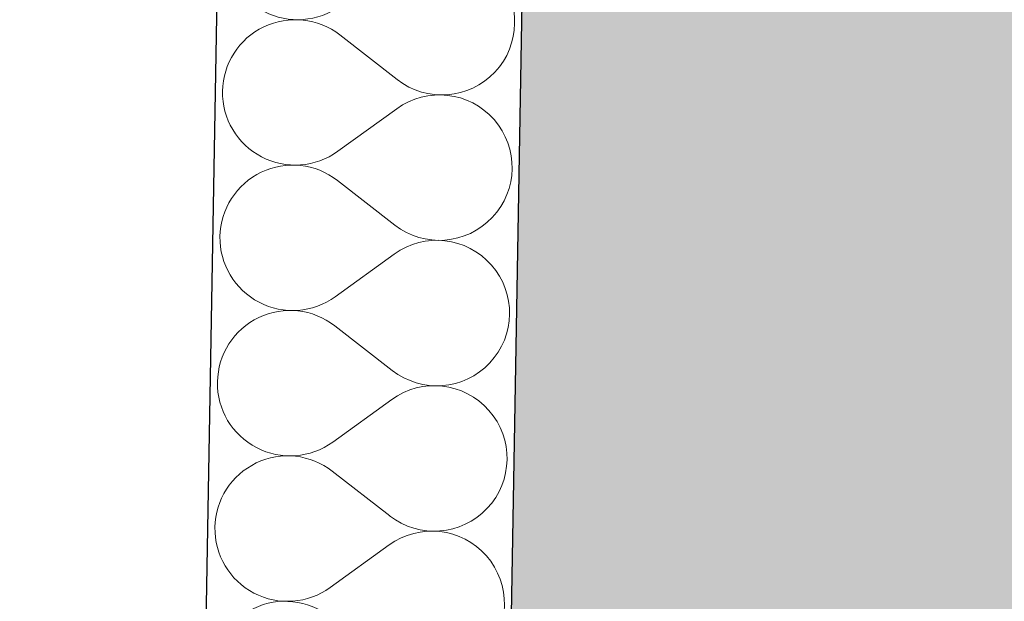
# Model space of a CAD drawing. Header units: millimetres. Extents: x -23738 to 4435, y -2716 to 20653.
# Tile 36 of 160: x -20642 to -20126, y 5958 to 6263. Entities that reach past the tile are written whole.
import ezdxf

# ---------------------------------------------------------------- set-up
doc = ezdxf.new("R2010")
doc.units = ezdxf.units.MM
doc.header["$MEASUREMENT"] = 0
doc.linetypes.add('Wipeout_Contour', pattern=[1000, 0, -1000])
for name, color, linetype in [('9._POHLED ZÁPADNÍ_2_Konstrukce - nosné', 7, 'Continuous'), ('9._POHLED ZÁPADNÍ_2_Nové_Konstrukce - nosné', 7, 'Continuous'), ('9._POHLED ZÁPADNÍ_2_Nové_Výplně – Řezové', 7, 'Continuous'), ('9._POHLED ZÁPADNÍ_2_Výplně – Řezové', 7, 'Continuous'), ('9._POHLED ZÁPADNÍ_2_VÝTAH VAR 1', 7, 'Continuous')]:
    doc.layers.add(name, color=color, linetype=linetype)

# ---------------------------------------------------------------- blocks, each defined once
blk = doc.blocks.new('*X4', base_point=(-24533.14, -6254.22))
at = {"layer": '9._POHLED ZÁPADNÍ_2_Nové_Výplně – Řezové', "color": 21, "linetype": 'Continuous', "lineweight": 20, "true_color": 0xffaaaa}
for p, q in [((-20505.04, 6262.29), (-20507.69, 6261.66)), ((-20502.36, 6262.72), (-20505.04, 6262.29)), ((-20499.65, 6262.96), (-20502.36, 6262.72)), ((-20496.93, 6263.01), (-20499.65, 6262.96)), ((-20494.21, 6262.87), (-20496.93, 6263.01)), ((-20491.51, 6262.53), (-20494.21, 6262.87)), ((-20488.84, 6261.99), (-20491.51, 6262.53)), ((-20486.22, 6261.27), (-20488.84, 6261.99)), ((-20382.68, 6261.02), (-20382.73, 6263.74)), ((-20517.64, 6257.33), (-20519.9, 6255.82)), ((-20515.27, 6258.68), (-20517.64, 6257.33)), ((-20512.82, 6259.85), (-20515.27, 6258.68)), ((-20510.29, 6260.85), (-20512.82, 6259.85)), ((-20507.69, 6261.66), (-20510.29, 6260.85)), ((-20483.66, 6260.37), (-20486.22, 6261.27)), ((-20481.16, 6259.28), (-20483.66, 6260.37)), ((-20478.75, 6258.02), (-20481.16, 6259.28)), ((-20476.44, 6256.59), (-20478.75, 6258.02)), ((-20383.17, 6255.6), (-20382.83, 6258.3)), ((-20382.83, 6258.3), (-20382.68, 6261.02)), ((-20524.07, 6252.33), (-20525.96, 6250.38)), ((-20522.05, 6254.15), (-20524.07, 6252.33)), ((-20519.9, 6255.82), (-20522.05, 6254.15)), ((-20474.23, 6255), (-20476.44, 6256.59)), ((-20444.16, 6231.61), (-20474.23, 6255)), ((-20384.42, 6250.31), (-20383.7, 6252.94)), ((-20383.7, 6252.94), (-20383.17, 6255.6)), ((-20527.7, 6248.29), (-20529.3, 6246.08)), ((-20525.96, 6250.38), (-20527.7, 6248.29)), ((-20386.4, 6245.25), (-20385.32, 6247.75)), ((-20385.32, 6247.75), (-20384.42, 6250.31)), ((-20531.99, 6241.36), (-20533.07, 6238.86)), ((-20530.72, 6243.77), (-20531.99, 6241.36)), ((-20529.3, 6246.08), (-20530.72, 6243.77)), ((-20389.09, 6240.53), (-20387.67, 6242.84)), ((-20387.67, 6242.84), (-20386.4, 6245.25)), ((-20533.97, 6236.3), (-20534.69, 6233.67)), ((-20533.07, 6238.86), (-20533.97, 6236.3)), ((-20394.32, 6234.27), (-20392.43, 6236.23)), ((-20392.43, 6236.23), (-20390.69, 6238.32)), ((-20390.69, 6238.32), (-20389.09, 6240.53)), ((-20535.22, 6231), (-20535.56, 6228.3)), ((-20534.69, 6233.67), (-20535.22, 6231)), ((-20444.16, 6231.61), (-20441.95, 6230.02)), ((-20398.49, 6230.79), (-20396.34, 6232.46)), ((-20396.34, 6232.46), (-20394.32, 6234.27)), ((-20535.56, 6228.3), (-20535.71, 6225.59)), ((-20441.95, 6230.02), (-20439.64, 6228.59)), ((-20439.64, 6228.59), (-20437.23, 6227.33)), ((-20437.23, 6227.33), (-20434.73, 6226.24)), ((-20434.73, 6226.24), (-20432.17, 6225.33)), ((-20410.7, 6224.95), (-20408.1, 6225.76)), ((-20408.1, 6225.76), (-20405.57, 6226.75)), ((-20405.57, 6226.75), (-20403.12, 6227.93)), ((-20403.12, 6227.93), (-20400.75, 6229.27)), ((-20400.75, 6229.27), (-20398.49, 6230.79)), ((-20535.71, 6225.59), (-20535.66, 6222.87)), ((-20535.66, 6222.87), (-20535.41, 6220.16)), ((-20434.82, 6221.42), (-20437.35, 6220.42)), ((-20432.22, 6222.23), (-20434.82, 6221.42)), ((-20429.58, 6222.86), (-20432.22, 6222.23)), ((-20432.17, 6225.33), (-20429.55, 6224.61)), ((-20426.89, 6223.3), (-20429.58, 6222.86)), ((-20429.55, 6224.61), (-20426.88, 6224.08)), ((-20424.18, 6223.54), (-20426.89, 6223.3)), ((-20426.88, 6224.08), (-20424.18, 6223.74)), ((-20424.18, 6223.74), (-20421.46, 6223.6)), ((-20421.46, 6223.6), (-20424.18, 6223.54)), ((-20421.46, 6223.6), (-20418.74, 6223.64)), ((-20418.75, 6223.45), (-20421.46, 6223.6)), ((-20416.05, 6223.12), (-20418.75, 6223.45)), ((-20418.74, 6223.64), (-20416.03, 6223.89)), ((-20413.38, 6222.59), (-20416.05, 6223.12)), ((-20416.03, 6223.89), (-20413.35, 6224.32)), ((-20410.75, 6221.87), (-20413.38, 6222.59)), ((-20413.35, 6224.32), (-20410.7, 6224.95)), ((-20408.19, 6220.97), (-20410.75, 6221.87)), ((-20405.69, 6219.89), (-20408.19, 6220.97)), ((-20535.41, 6220.16), (-20534.98, 6217.47)), ((-20534.98, 6217.47), (-20534.35, 6214.83)), ((-20444.42, 6216.38), (-20475.29, 6194.05)), ((-20442.16, 6217.89), (-20444.42, 6216.38)), ((-20439.8, 6219.24), (-20442.16, 6217.89)), ((-20437.35, 6220.42), (-20439.8, 6219.24)), ((-20403.28, 6218.63), (-20405.69, 6219.89)), ((-20400.96, 6217.2), (-20403.28, 6218.63)), ((-20398.76, 6215.61), (-20400.96, 6217.2)), ((-20396.67, 6213.87), (-20398.76, 6215.61)), ((-20534.35, 6214.83), (-20533.53, 6212.23)), ((-20533.53, 6212.23), (-20532.54, 6209.7)), ((-20394.71, 6211.98), (-20396.67, 6213.87)), ((-20392.89, 6209.96), (-20394.71, 6211.98)), ((-20532.54, 6209.7), (-20531.36, 6207.25)), ((-20531.36, 6207.25), (-20530.01, 6204.88)), ((-20391.22, 6207.81), (-20392.89, 6209.96)), ((-20389.7, 6205.55), (-20391.22, 6207.81)), ((-20388.36, 6203.18), (-20389.7, 6205.55)), ((-20530.01, 6204.88), (-20528.5, 6202.62)), ((-20528.5, 6202.62), (-20526.83, 6200.47)), ((-20526.83, 6200.47), (-20525.01, 6198.45)), ((-20387.18, 6200.73), (-20388.36, 6203.18)), ((-20386.18, 6198.2), (-20387.18, 6200.73)), ((-20525.01, 6198.45), (-20523.05, 6196.56)), ((-20523.05, 6196.56), (-20520.96, 6194.82)), ((-20520.96, 6194.82), (-20518.76, 6193.23)), ((-20385.37, 6195.6), (-20386.18, 6198.2)), ((-20384.74, 6192.96), (-20385.37, 6195.6)), ((-20518.76, 6193.23), (-20516.44, 6191.8)), ((-20516.44, 6191.8), (-20514.03, 6190.54)), ((-20514.03, 6190.54), (-20511.53, 6189.46)), ((-20484.9, 6189.01), (-20482.37, 6190.01)), ((-20482.37, 6190.01), (-20479.92, 6191.19)), ((-20479.92, 6191.19), (-20477.55, 6192.54)), ((-20477.55, 6192.54), (-20475.29, 6194.05)), ((-20384.31, 6190.27), (-20384.74, 6192.96)), ((-20384.06, 6187.56), (-20384.31, 6190.27)), ((-20511.62, 6184.67), (-20514.15, 6183.67)), ((-20509.02, 6185.48), (-20511.62, 6184.67)), ((-20511.53, 6189.46), (-20508.97, 6188.56)), ((-20506.37, 6186.11), (-20509.02, 6185.48)), ((-20508.97, 6188.56), (-20506.34, 6187.84)), ((-20503.69, 6186.54), (-20506.37, 6186.11)), ((-20506.34, 6187.84), (-20503.67, 6187.31)), ((-20500.98, 6186.79), (-20503.69, 6186.54)), ((-20503.67, 6187.31), (-20500.97, 6186.98)), ((-20498.26, 6186.83), (-20500.98, 6186.79)), ((-20500.97, 6186.98), (-20498.26, 6186.83)), ((-20498.26, 6186.83), (-20495.54, 6186.89)), ((-20495.54, 6186.69), (-20498.26, 6186.83)), ((-20495.54, 6186.89), (-20492.83, 6187.13)), ((-20492.84, 6186.35), (-20495.54, 6186.69)), ((-20490.17, 6185.82), (-20492.84, 6186.35)), ((-20492.83, 6187.13), (-20490.14, 6187.57)), ((-20487.55, 6185.1), (-20490.17, 6185.82)), ((-20490.14, 6187.57), (-20487.49, 6188.2)), ((-20484.98, 6184.19), (-20487.55, 6185.1)), ((-20487.49, 6188.2), (-20484.9, 6189.01)), ((-20384.16, 6182.13), (-20384.01, 6184.84)), ((-20384.01, 6184.84), (-20384.06, 6187.56)), ((-20521.23, 6179.64), (-20523.38, 6177.97)), ((-20518.97, 6181.15), (-20521.23, 6179.64)), ((-20516.6, 6182.5), (-20518.97, 6181.15)), ((-20514.15, 6183.67), (-20516.6, 6182.5)), ((-20482.49, 6183.1), (-20484.98, 6184.19)), ((-20480.08, 6181.84), (-20482.49, 6183.1)), ((-20477.77, 6180.41), (-20480.08, 6181.84)), ((-20475.56, 6178.82), (-20477.77, 6180.41)), ((-20385.02, 6176.76), (-20384.49, 6179.43)), ((-20384.49, 6179.43), (-20384.16, 6182.13)), ((-20527.29, 6174.2), (-20529.03, 6172.11)), ((-20525.4, 6176.16), (-20527.29, 6174.2)), ((-20523.38, 6177.97), (-20525.4, 6176.16)), ((-20445.49, 6155.43), (-20475.56, 6178.82)), ((-20386.65, 6171.57), (-20385.74, 6174.13)), ((-20385.74, 6174.13), (-20385.02, 6176.76)), ((-20530.62, 6169.9), (-20532.05, 6167.59)), ((-20529.03, 6172.11), (-20530.62, 6169.9)), ((-20388.99, 6166.66), (-20387.73, 6169.07)), ((-20387.73, 6169.07), (-20386.65, 6171.57)), ((-20533.31, 6165.18), (-20534.4, 6162.68)), ((-20532.05, 6167.59), (-20533.31, 6165.18)), ((-20392.01, 6162.14), (-20390.42, 6164.35)), ((-20390.42, 6164.35), (-20388.99, 6166.66)), ((-20535.3, 6160.12), (-20536.02, 6157.49)), ((-20534.4, 6162.68), (-20535.3, 6160.12)), ((-20395.65, 6158.09), (-20393.76, 6160.05)), ((-20393.76, 6160.05), (-20392.01, 6162.14)), ((-20536.55, 6154.82), (-20536.89, 6152.13)), ((-20536.02, 6157.49), (-20536.55, 6154.82)), ((-20445.49, 6155.43), (-20443.28, 6153.84)), ((-20443.28, 6153.84), (-20440.97, 6152.41)), ((-20402.08, 6153.1), (-20399.82, 6154.61)), ((-20399.82, 6154.61), (-20397.67, 6156.28)), ((-20397.67, 6156.28), (-20395.65, 6158.09)), ((-20536.89, 6152.13), (-20537.03, 6149.41)), ((-20537.03, 6149.41), (-20536.98, 6146.69)), ((-20440.97, 6152.41), (-20438.56, 6151.15)), ((-20438.56, 6151.15), (-20436.06, 6150.06)), ((-20436.06, 6150.06), (-20433.5, 6149.16)), ((-20433.5, 6149.16), (-20430.87, 6148.43)), ((-20430.87, 6148.43), (-20428.21, 6147.9)), ((-20414.67, 6148.14), (-20412.03, 6148.77)), ((-20412.03, 6148.77), (-20409.43, 6149.58)), ((-20409.43, 6149.58), (-20406.9, 6150.58)), ((-20406.9, 6150.58), (-20404.44, 6151.75)), ((-20404.44, 6151.75), (-20402.08, 6153.1)), ((-20536.98, 6146.69), (-20536.74, 6143.98)), ((-20536.74, 6143.98), (-20536.3, 6141.29)), ((-20438.68, 6144.24), (-20441.13, 6143.06)), ((-20436.15, 6145.24), (-20438.68, 6144.24)), ((-20433.55, 6146.05), (-20436.15, 6145.24)), ((-20430.9, 6146.68), (-20433.55, 6146.05)), ((-20428.22, 6147.12), (-20430.9, 6146.68)), ((-20425.51, 6147.37), (-20428.22, 6147.12)), ((-20428.21, 6147.9), (-20425.51, 6147.56)), ((-20425.51, 6147.56), (-20422.79, 6147.42)), ((-20422.79, 6147.42), (-20425.51, 6147.37)), ((-20422.79, 6147.42), (-20420.07, 6147.46)), ((-20420.07, 6147.27), (-20422.79, 6147.42)), ((-20420.07, 6147.46), (-20417.36, 6147.71)), ((-20417.37, 6146.94), (-20420.07, 6147.27)), ((-20414.71, 6146.41), (-20417.37, 6146.94)), ((-20417.36, 6147.71), (-20414.67, 6148.14)), ((-20412.08, 6145.69), (-20414.71, 6146.41)), ((-20409.51, 6144.79), (-20412.08, 6145.69)), ((-20407.02, 6143.71), (-20409.51, 6144.79)), ((-20404.61, 6142.45), (-20407.02, 6143.71)), ((-20536.3, 6141.29), (-20535.68, 6138.65)), ((-20535.68, 6138.65), (-20534.86, 6136.05)), ((-20445.75, 6140.2), (-20476.62, 6117.87)), ((-20443.49, 6141.71), (-20445.75, 6140.2)), ((-20441.13, 6143.06), (-20443.49, 6141.71)), ((-20402.29, 6141.02), (-20404.61, 6142.45)), ((-20400.08, 6139.43), (-20402.29, 6141.02)), ((-20397.99, 6137.69), (-20400.08, 6139.43)), ((-20534.86, 6136.05), (-20533.87, 6133.52)), ((-20533.87, 6133.52), (-20532.69, 6131.07)), ((-20396.04, 6135.8), (-20397.99, 6137.69)), ((-20394.22, 6133.78), (-20396.04, 6135.8)), ((-20392.55, 6131.63), (-20394.22, 6133.78)), ((-20532.69, 6131.07), (-20531.34, 6128.7)), ((-20531.34, 6128.7), (-20529.83, 6126.44)), ((-20391.03, 6129.37), (-20392.55, 6131.63)), ((-20389.68, 6127.01), (-20391.03, 6129.37)), ((-20529.83, 6126.44), (-20528.16, 6124.29)), ((-20528.16, 6124.29), (-20526.34, 6122.27)), ((-20388.51, 6124.55), (-20389.68, 6127.01)), ((-20387.51, 6122.02), (-20388.51, 6124.55)), ((-20526.34, 6122.27), (-20524.38, 6120.38)), ((-20524.38, 6120.38), (-20522.29, 6118.64)), ((-20522.29, 6118.64), (-20520.08, 6117.05)), ((-20478.88, 6116.36), (-20476.62, 6117.87)), ((-20386.7, 6119.43), (-20387.51, 6122.02)), ((-20386.07, 6116.78), (-20386.7, 6119.43)), ((-20520.08, 6117.05), (-20517.77, 6115.62)), ((-20517.77, 6115.62), (-20515.36, 6114.37)), ((-20515.36, 6114.37), (-20512.86, 6113.28)), ((-20512.86, 6113.28), (-20510.29, 6112.38)), ((-20510.29, 6112.38), (-20507.67, 6111.66)), ((-20488.82, 6112.02), (-20486.23, 6112.83)), ((-20486.23, 6112.83), (-20483.7, 6113.83)), ((-20483.7, 6113.83), (-20481.24, 6115.01)), ((-20481.24, 6115.01), (-20478.88, 6116.36)), ((-20385.63, 6114.09), (-20386.07, 6116.78)), ((-20385.39, 6111.38), (-20385.63, 6114.09)), ((-20515.48, 6107.5), (-20517.93, 6106.32)), ((-20512.94, 6108.49), (-20515.48, 6107.5)), ((-20510.35, 6109.3), (-20512.94, 6108.49)), ((-20507.7, 6109.93), (-20510.35, 6109.3)), ((-20505.01, 6110.36), (-20507.7, 6109.93)), ((-20507.67, 6111.66), (-20505, 6111.13)), ((-20502.3, 6110.61), (-20505.01, 6110.36)), ((-20505, 6111.13), (-20502.3, 6110.8)), ((-20502.3, 6110.8), (-20499.58, 6110.65)), ((-20499.58, 6110.65), (-20502.3, 6110.61)), ((-20499.58, 6110.65), (-20496.86, 6110.71)), ((-20496.87, 6110.51), (-20499.58, 6110.65)), ((-20494.17, 6110.17), (-20496.87, 6110.51)), ((-20496.86, 6110.71), (-20494.15, 6110.95)), ((-20491.5, 6109.64), (-20494.17, 6110.17)), ((-20494.15, 6110.95), (-20491.47, 6111.39)), ((-20488.88, 6108.92), (-20491.5, 6109.64)), ((-20491.47, 6111.39), (-20488.82, 6112.02)), ((-20486.31, 6108.01), (-20488.88, 6108.92)), ((-20483.82, 6106.92), (-20486.31, 6108.01)), ((-20385.48, 6105.95), (-20385.34, 6108.66)), ((-20385.34, 6108.66), (-20385.39, 6111.38)), ((-20522.56, 6103.46), (-20524.7, 6101.8)), ((-20520.29, 6104.98), (-20522.56, 6103.46)), ((-20517.93, 6106.32), (-20520.29, 6104.98)), ((-20481.41, 6105.66), (-20483.82, 6106.92)), ((-20479.09, 6104.23), (-20481.41, 6105.66)), ((-20476.89, 6102.64), (-20479.09, 6104.23)), ((-20446.81, 6079.25), (-20476.89, 6102.64)), ((-20386.35, 6100.58), (-20385.82, 6103.25)), ((-20385.82, 6103.25), (-20385.48, 6105.95)), ((-20528.62, 6098.02), (-20530.36, 6095.93)), ((-20526.73, 6099.98), (-20528.62, 6098.02)), ((-20524.7, 6101.8), (-20526.73, 6099.98)), ((-20387.98, 6095.39), (-20387.07, 6097.95)), ((-20387.07, 6097.95), (-20386.35, 6100.58)), ((-20531.95, 6093.72), (-20533.38, 6091.41)), ((-20530.36, 6095.93), (-20531.95, 6093.72)), ((-20390.32, 6090.48), (-20389.06, 6092.89)), ((-20389.06, 6092.89), (-20387.98, 6095.39)), ((-20535.73, 6086.5), (-20536.63, 6083.94)), ((-20534.64, 6089), (-20535.73, 6086.5)), ((-20533.38, 6091.41), (-20534.64, 6089)), ((-20393.34, 6085.96), (-20391.75, 6088.17)), ((-20391.75, 6088.17), (-20390.32, 6090.48)), ((-20537.35, 6081.31), (-20537.88, 6078.65)), ((-20536.63, 6083.94), (-20537.35, 6081.31)), ((-20399, 6080.1), (-20396.97, 6081.92)), ((-20396.97, 6081.92), (-20395.09, 6083.87)), ((-20395.09, 6083.87), (-20393.34, 6085.96)), ((-20537.88, 6078.65), (-20538.22, 6075.95)), ((-20446.81, 6079.25), (-20444.61, 6077.66)), ((-20444.61, 6077.66), (-20442.3, 6076.23)), ((-20442.3, 6076.23), (-20439.88, 6074.97)), ((-20405.77, 6075.57), (-20403.41, 6076.92)), ((-20403.41, 6076.92), (-20401.15, 6078.43)), ((-20401.15, 6078.43), (-20399, 6080.1)), ((-20538.22, 6075.95), (-20538.36, 6073.23)), ((-20538.36, 6073.23), (-20538.31, 6070.51)), ((-20439.88, 6074.97), (-20437.39, 6073.88)), ((-20437.39, 6073.88), (-20434.83, 6072.98)), ((-20434.83, 6072.98), (-20432.2, 6072.26)), ((-20429.55, 6070.94), (-20432.23, 6070.5)), ((-20432.2, 6072.26), (-20429.53, 6071.72)), ((-20426.84, 6071.19), (-20429.55, 6070.94)), ((-20429.53, 6071.72), (-20426.83, 6071.38)), ((-20424.12, 6071.24), (-20426.84, 6071.19)), ((-20426.83, 6071.38), (-20424.12, 6071.24)), ((-20424.12, 6071.24), (-20421.4, 6071.29)), ((-20421.4, 6071.1), (-20424.12, 6071.24)), ((-20421.4, 6071.29), (-20418.69, 6071.53)), ((-20418.7, 6070.76), (-20421.4, 6071.1)), ((-20418.69, 6071.53), (-20416, 6071.96)), ((-20416, 6071.96), (-20413.36, 6072.59)), ((-20413.36, 6072.59), (-20410.76, 6073.4)), ((-20410.76, 6073.4), (-20408.23, 6074.4)), ((-20408.23, 6074.4), (-20405.77, 6075.57)), ((-20538.31, 6070.51), (-20538.07, 6067.8)), ((-20538.07, 6067.8), (-20537.63, 6065.11)), ((-20442.46, 6066.88), (-20444.82, 6065.53)), ((-20440.01, 6068.06), (-20442.46, 6066.88)), ((-20437.47, 6069.06), (-20440.01, 6068.06)), ((-20434.88, 6069.87), (-20437.47, 6069.06)), ((-20432.23, 6070.5), (-20434.88, 6069.87)), ((-20416.03, 6070.23), (-20418.7, 6070.76)), ((-20413.41, 6069.51), (-20416.03, 6070.23)), ((-20410.84, 6068.61), (-20413.41, 6069.51)), ((-20408.35, 6067.53), (-20410.84, 6068.61)), ((-20405.94, 6066.27), (-20408.35, 6067.53)), ((-20403.62, 6064.84), (-20405.94, 6066.27)), ((-20537.63, 6065.11), (-20537.01, 6062.47)), ((-20537.01, 6062.47), (-20536.19, 6059.87)), ((-20447.08, 6064.02), (-20477.95, 6041.7)), ((-20444.82, 6065.53), (-20447.08, 6064.02)), ((-20401.41, 6063.25), (-20403.62, 6064.84)), ((-20399.32, 6061.51), (-20401.41, 6063.25)), ((-20397.36, 6059.62), (-20399.32, 6061.51)), ((-20536.19, 6059.87), (-20535.19, 6057.34)), ((-20535.19, 6057.34), (-20534.02, 6054.89)), ((-20395.54, 6057.6), (-20397.36, 6059.62)), ((-20393.87, 6055.45), (-20395.54, 6057.6)), ((-20392.36, 6053.19), (-20393.87, 6055.45)), ((-20534.02, 6054.89), (-20532.67, 6052.52)), ((-20532.67, 6052.52), (-20531.16, 6050.26)), ((-20391.01, 6050.83), (-20392.36, 6053.19)), ((-20389.84, 6048.37), (-20391.01, 6050.83)), ((-20531.16, 6050.26), (-20529.49, 6048.12)), ((-20529.49, 6048.12), (-20527.67, 6046.09)), ((-20527.67, 6046.09), (-20525.71, 6044.21)), ((-20388.84, 6045.84), (-20389.84, 6048.37)), ((-20388.03, 6043.25), (-20388.84, 6045.84)), ((-20525.71, 6044.21), (-20523.62, 6042.46)), ((-20523.62, 6042.46), (-20521.41, 6040.87)), ((-20521.41, 6040.87), (-20519.1, 6039.45)), ((-20482.57, 6038.83), (-20480.21, 6040.18)), ((-20480.21, 6040.18), (-20477.95, 6041.7)), ((-20387.4, 6040.6), (-20388.03, 6043.25)), ((-20386.96, 6037.91), (-20387.4, 6040.6)), ((-20519.1, 6039.45), (-20516.68, 6038.19)), ((-20516.68, 6038.19), (-20514.19, 6037.1)), ((-20514.19, 6037.1), (-20511.62, 6036.2)), ((-20511.62, 6036.2), (-20509, 6035.48)), ((-20509, 6035.48), (-20506.33, 6034.95)), ((-20506.33, 6034.95), (-20503.63, 6034.62)), ((-20495.48, 6034.77), (-20492.8, 6035.21)), ((-20492.8, 6035.21), (-20490.15, 6035.84)), ((-20490.15, 6035.84), (-20487.56, 6036.66)), ((-20487.56, 6036.66), (-20485.03, 6037.65)), ((-20485.03, 6037.65), (-20482.57, 6038.83)), ((-20386.72, 6035.2), (-20386.96, 6037.91)), ((-20386.67, 6032.48), (-20386.72, 6035.2)), ((-20519.26, 6030.14), (-20521.62, 6028.8)), ((-20516.8, 6031.32), (-20519.26, 6030.14)), ((-20514.27, 6032.31), (-20516.8, 6031.32)), ((-20511.68, 6033.13), (-20514.27, 6032.31)), ((-20509.03, 6033.75), (-20511.68, 6033.13)), ((-20506.34, 6034.19), (-20509.03, 6033.75)), ((-20503.63, 6034.43), (-20506.34, 6034.19)), ((-20503.63, 6034.62), (-20500.91, 6034.48)), ((-20500.91, 6034.48), (-20503.63, 6034.43)), ((-20500.91, 6034.48), (-20498.19, 6034.53)), ((-20498.2, 6034.33), (-20500.91, 6034.48)), ((-20495.5, 6033.99), (-20498.2, 6034.33)), ((-20498.19, 6034.53), (-20495.48, 6034.77)), ((-20492.83, 6033.46), (-20495.5, 6033.99)), ((-20490.21, 6032.74), (-20492.83, 6033.46)), ((-20487.64, 6031.83), (-20490.21, 6032.74)), ((-20485.15, 6030.74), (-20487.64, 6031.83)), ((-20482.74, 6029.48), (-20485.15, 6030.74)), ((-20387.15, 6027.07), (-20386.81, 6029.77)), ((-20386.81, 6029.77), (-20386.67, 6032.48)), ((-20526.03, 6025.62), (-20528.06, 6023.8)), ((-20523.88, 6027.29), (-20526.03, 6025.62)), ((-20521.62, 6028.8), (-20523.88, 6027.29)), ((-20480.42, 6028.05), (-20482.74, 6029.48)), ((-20478.22, 6026.46), (-20480.42, 6028.05)), ((-20448.14, 6003.07), (-20478.22, 6026.46)), ((-20387.68, 6024.4), (-20387.15, 6027.07)), ((-20531.69, 6019.75), (-20533.28, 6017.55)), ((-20529.94, 6021.84), (-20531.69, 6019.75)), ((-20528.06, 6023.8), (-20529.94, 6021.84)), ((-20389.3, 6019.21), (-20388.4, 6021.78)), ((-20388.4, 6021.78), (-20387.68, 6024.4)), ((-20534.71, 6015.23), (-20535.97, 6012.82)), ((-20533.28, 6017.55), (-20534.71, 6015.23)), ((-20393.08, 6011.99), (-20391.65, 6014.3)), ((-20391.65, 6014.3), (-20390.39, 6016.72)), ((-20390.39, 6016.72), (-20389.3, 6019.21)), ((-20537.05, 6010.33), (-20537.96, 6007.76)), ((-20535.97, 6012.82), (-20537.05, 6010.33)), ((-20396.41, 6007.69), (-20394.67, 6009.78)), ((-20394.67, 6009.78), (-20393.08, 6011.99)), ((-20538.68, 6005.14), (-20539.21, 6002.47)), ((-20537.96, 6007.76), (-20538.68, 6005.14)), ((-20402.48, 6002.25), (-20400.33, 6003.92)), ((-20400.33, 6003.92), (-20398.3, 6005.74)), ((-20398.3, 6005.74), (-20396.41, 6007.69)), ((-20539.55, 5999.77), (-20539.69, 5997.05)), ((-20539.21, 6002.47), (-20539.55, 5999.77)), ((-20448.14, 6003.07), (-20445.94, 6001.48)), ((-20445.94, 6001.48), (-20443.62, 6000.05)), ((-20443.62, 6000.05), (-20441.21, 5998.79)), ((-20441.21, 5998.79), (-20438.72, 5997.7)), ((-20409.56, 5998.22), (-20407.1, 5999.39)), ((-20407.1, 5999.39), (-20404.74, 6000.74)), ((-20404.74, 6000.74), (-20402.48, 6002.25)), ((-20539.69, 5997.05), (-20539.64, 5994.33)), ((-20539.64, 5994.33), (-20539.4, 5991.62)), ((-20436.21, 5993.7), (-20438.8, 5992.88)), ((-20438.72, 5997.7), (-20436.15, 5996.8)), ((-20433.56, 5994.32), (-20436.21, 5993.7)), ((-20436.15, 5996.8), (-20433.53, 5996.08)), ((-20430.88, 5994.76), (-20433.56, 5994.32)), ((-20433.53, 5996.08), (-20430.86, 5995.55)), ((-20428.17, 5995.01), (-20430.88, 5994.76)), ((-20430.86, 5995.55), (-20428.16, 5995.21)), ((-20425.45, 5995.06), (-20428.17, 5995.01)), ((-20428.16, 5995.21), (-20425.45, 5995.06)), ((-20425.45, 5995.06), (-20422.73, 5995.11)), ((-20422.73, 5994.92), (-20425.45, 5995.06)), ((-20422.73, 5995.11), (-20420.02, 5995.35)), ((-20420.03, 5994.58), (-20422.73, 5994.92)), ((-20417.36, 5994.05), (-20420.03, 5994.58)), ((-20420.02, 5995.35), (-20417.33, 5995.78)), ((-20414.74, 5993.33), (-20417.36, 5994.05)), ((-20417.33, 5995.78), (-20414.68, 5996.41)), ((-20414.68, 5996.41), (-20412.09, 5997.22)), ((-20412.09, 5997.22), (-20409.56, 5998.22)), ((-20539.4, 5991.62), (-20538.96, 5988.94)), ((-20538.96, 5988.94), (-20538.33, 5986.29)), ((-20446.15, 5989.35), (-20448.41, 5987.84)), ((-20443.79, 5990.7), (-20446.15, 5989.35)), ((-20441.33, 5991.88), (-20443.79, 5990.7)), ((-20438.8, 5992.88), (-20441.33, 5991.88)), ((-20412.17, 5992.43), (-20414.74, 5993.33)), ((-20409.68, 5991.35), (-20412.17, 5992.43)), ((-20407.26, 5990.09), (-20409.68, 5991.35)), ((-20404.95, 5988.66), (-20407.26, 5990.09)), ((-20402.74, 5987.07), (-20404.95, 5988.66)), ((-20538.33, 5986.29), (-20537.52, 5983.69)), ((-20537.52, 5983.69), (-20536.52, 5981.16)), ((-20448.41, 5987.84), (-20479.28, 5965.52)), ((-20400.65, 5985.33), (-20402.74, 5987.07)), ((-20398.69, 5983.44), (-20400.65, 5985.33)), ((-20396.87, 5981.42), (-20398.69, 5983.44)), ((-20536.52, 5981.16), (-20535.35, 5978.71)), ((-20535.35, 5978.71), (-20534, 5976.35)), ((-20395.2, 5979.27), (-20396.87, 5981.42)), ((-20393.69, 5977.01), (-20395.2, 5979.27)), ((-20534, 5976.35), (-20532.49, 5974.08)), ((-20532.49, 5974.08), (-20530.81, 5971.94)), ((-20392.34, 5974.65), (-20393.69, 5977.01)), ((-20391.17, 5972.19), (-20392.34, 5974.65)), ((-20530.81, 5971.94), (-20529, 5969.91)), ((-20529, 5969.91), (-20527.04, 5968.03)), ((-20527.04, 5968.03), (-20524.95, 5966.28)), ((-20390.17, 5969.66), (-20391.17, 5972.19)), ((-20389.35, 5967.07), (-20390.17, 5969.66)), ((-20524.95, 5966.28), (-20522.74, 5964.69)), ((-20522.74, 5964.69), (-20520.42, 5963.27)), ((-20520.42, 5963.27), (-20518.01, 5962.01)), ((-20486.35, 5961.48), (-20483.9, 5962.65)), ((-20483.9, 5962.65), (-20481.54, 5964)), ((-20481.54, 5964), (-20479.28, 5965.52)), ((-20388.73, 5964.42), (-20389.35, 5967.07)), ((-20388.29, 5961.73), (-20388.73, 5964.42)), ((-20518.01, 5962.01), (-20515.52, 5960.92)), ((-20515.52, 5960.92), (-20512.95, 5960.02)), ((-20512.95, 5960.02), (-20510.33, 5959.3)), ((-20510.33, 5959.3), (-20507.66, 5958.78)), ((-20507.66, 5958.78), (-20504.96, 5958.44)), ((-20504.96, 5958.44), (-20502.24, 5958.3)), ((-20502.24, 5958.3), (-20499.52, 5958.35)), ((-20499.52, 5958.35), (-20496.81, 5958.59)), ((-20496.81, 5958.59), (-20494.13, 5959.03)), ((-20494.13, 5959.03), (-20491.48, 5959.66)), ((-20491.48, 5959.66), (-20488.88, 5960.48)), ((-20488.88, 5960.48), (-20486.35, 5961.48)), ((-20388.05, 5959.03), (-20388.29, 5961.73)), ((-20388, 5956.31), (-20388.05, 5959.03))]:
    blk.add_line(p, q, dxfattribs=at)
blk = doc.blocks.new('*X18', base_point=(-24533.14, -6254.22))
at = {"layer": '9._POHLED ZÁPADNÍ_2_Nové_Výplně – Řezové', "color": 21, "linetype": 'Continuous', "lineweight": 20, "true_color": 0xffaaaa}
for p, q in [((-20444.16, 6231.61), (-20474.23, 6255)), ((-20444.42, 6216.38), (-20475.29, 6194.05)), ((-20445.49, 6155.43), (-20475.56, 6178.82)), ((-20445.75, 6140.2), (-20476.62, 6117.87)), ((-20446.81, 6079.25), (-20476.89, 6102.64)), ((-20447.08, 6064.02), (-20477.95, 6041.7)), ((-20448.14, 6003.07), (-20478.22, 6026.46)), ((-20448.41, 5987.84), (-20479.28, 5965.52))]:
    blk.add_line(p, q, dxfattribs=at)
for centre, start, end in [((-20496.29, 6301.1), 179.0012, 305.8711), ((-20420.77, 6261.68), 232.1313, 125.8711), ((-20497.62, 6224.92), 52.1313, 179.0012), ((-20497.62, 6224.92), 179.0012, 305.8711), ((-20422.1, 6185.51), 232.1313, 125.8711), ((-20498.94, 6148.74), 52.1313, 179.0012), ((-20498.94, 6148.74), 179.0012, 305.8711), ((-20423.43, 6109.33), 232.1313, 125.8711), ((-20500.27, 6072.57), 52.1313, 179.0012), ((-20500.27, 6072.57), 179.0012, 305.8711), ((-20424.76, 6033.15), 232.1313, 125.8711), ((-20501.6, 5996.39), 52.1313, 179.0012), ((-20501.6, 5996.39), 179.0012, 305.8711), ((-20426.09, 5956.97), 232.1313, 125.8711), ((-20502.93, 5920.21), 52.1313, 179.0012)]:
    blk.add_arc(centre, 38.1, start, end, dxfattribs=at)

msp = doc.modelspace()

# ---------------------------------------------------------------- wipeouts: each hides what was drawn before it
at = {"color": 254, "linetype": 'Wipeout_Contour', "lineweight": 0, "ltscale": 108323.765576}
msp.add_wipeout([(-20470.48, 10185.48), (-20571.1, 4413.92), (-20421.12, 4411.3), (-20411.13, 4411.13), (-20313.53, 10008.83)], dxfattribs=at).dxf.layer = '9._POHLED ZÁPADNÍ_2_Nové_Výplně – Řezové'

# ---------------------------------------------------------------- next in the draw order: hatches: boundary and pattern name
at = {"layer": '9._POHLED ZÁPADNÍ_2_Výplně – Řezové', "linetype": 'Continuous', "lineweight": 13}
msp.add_hatch(color=254, dxfattribs=at).paths.add_polyline_path([(-20313.37, 10013.89), (-20411.95, 4415.68), (-20112, 4410.4), (-20020.94, 9581.29)])

# ---------------------------------------------------------------- next in the draw order: linework, layer by layer
at = {"layer": '9._POHLED ZÁPADNÍ_2_Konstrukce - nosné', "color": 7, "linetype": 'Continuous', "lineweight": 50, "flags": 128}
msp.add_lwpolyline([(-20313.37, 10013.89), (-20411.95, 4415.68)], dxfattribs=at)
at = {"layer": '9._POHLED ZÁPADNÍ_2_Nové_Konstrukce - nosné', "color": 1, "linetype": 'Continuous', "lineweight": 25, "flags": 128}
for points in [[(-20470.48, 10185.48), (-20571.1, 4413.92)], [(-20411.13, 4411.13), (-20313.53, 10008.83)]]:
    msp.add_lwpolyline(points, dxfattribs=at)

# ---------------------------------------------------------------- next in the draw order: block references
at = {"layer": '9._POHLED ZÁPADNÍ_2_VÝTAH VAR 1', "color": 9, "linetype": 'Continuous', "lineweight": 13}
msp.add_blockref('*X4', (-24533.14, -6254.22), dxfattribs=at)

# ---------------------------------------------------------------- next in the draw order: wipeouts: each hides what was drawn before it
at = {"color": 254, "linetype": 'Wipeout_Contour', "lineweight": 0, "ltscale": 274303.920399}
msp.add_wipeout([(-20641.96, 349.65), (-20481.93, 349.73), (-20428.28, 3427.35), (-20533.92, 3427.35), (-20533.92, 3677.35), (-20423.92, 3677.35), (-20313.53, 10008.83), (-20473.28, 10024.95), (-20580.69, 3864), (-20570.98, 4415.68), (-20411.95, 4415.68), (-20421.63, 3865.76), (-20580.69, 3864)], dxfattribs=at).dxf.layer = '9._POHLED ZÁPADNÍ_2_Nové_Výplně – Řezové'

# ---------------------------------------------------------------- next in the draw order: linework, layer by layer
at = {"layer": '9._POHLED ZÁPADNÍ_2_Nové_Konstrukce - nosné', "color": 1, "linetype": 'Continuous', "lineweight": 25, "flags": 128}
for points in [[(-20470.48, 10185.48), (-20641.96, 349.65)], [(-20423.92, 3677.35), (-20313.53, 10008.83)]]:
    msp.add_lwpolyline(points, dxfattribs=at)

# ---------------------------------------------------------------- next in the draw order: block references
at = {"layer": '9._POHLED ZÁPADNÍ_2_VÝTAH VAR 1', "color": 9, "linetype": 'Continuous', "lineweight": 13}
msp.add_blockref('*X18', (-24533.14, -6254.22), dxfattribs=at)

doc.saveas('drawing.dxf')
